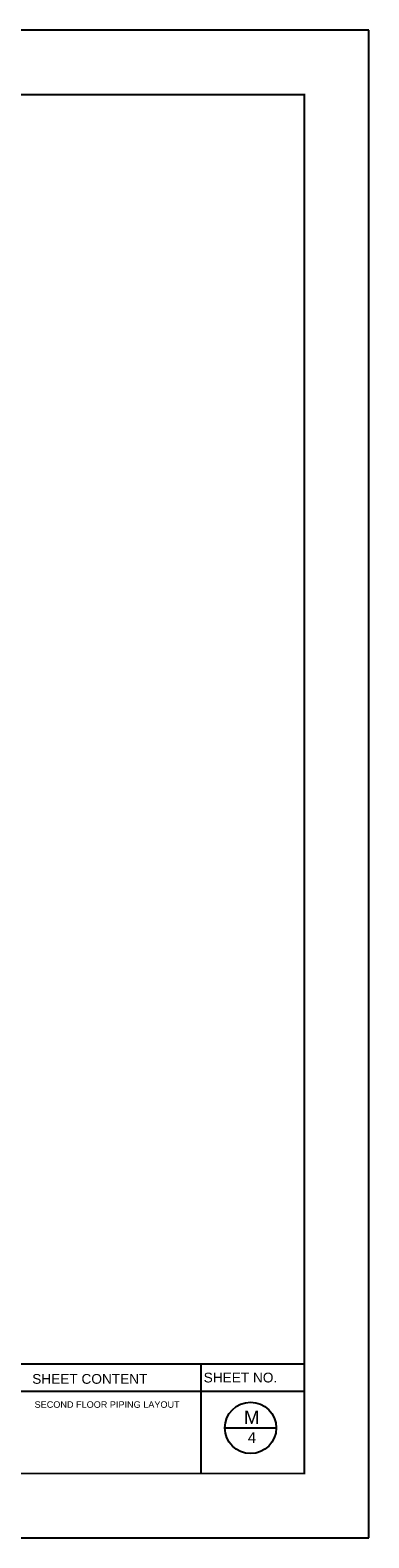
# Model space of a CAD drawing. Header units: millimetres. Extents: x 0 to 531, y -4 to 262.
# Tile 23 of 35: x 217 to 233, y 192 to 262. Entities that reach past the tile are written whole.
import ezdxf

# ---------------------------------------------------------------- set-up
doc = ezdxf.new("R2010")
doc.units = ezdxf.units.MM
for name, color, linetype in [('.1', 1, 'Continuous'), ('SHEET', 3, 'Continuous'), ('text', 7, 'Continuous')]:
    doc.layers.add(name, color=color, linetype=linetype)
doc.layers.add('WALL', color=4, linetype='Continuous', lineweight=30)
doc.styles.add('arial', font='arial.ttf')

msp = doc.modelspace()

# ---------------------------------------------------------------- linework, layer by layer
at = {"layer": '.1', "color": 0}
for p, q in [((232.666, 262.432), (133.39, 262.432)), ((232.666, 192.036), (232.666, 262.432)), ((133.39, 192.036), (232.666, 192.036))]:
    msp.add_line(p, q, dxfattribs=at)
at = {"layer": 'SHEET', "color": 1}
for p, q in [((139.407, 200.165), (229.657, 200.165)), ((224.821, 200.165), (224.821, 195.044)), ((207.661, 198.885), (218.421, 198.885)), ((215.06, 198.885), (229.657, 198.885)), ((225.941, 197.169), (228.342, 197.169))]:
    msp.add_line(p, q, dxfattribs=at)
msp.add_circle((227.142, 197.169), 1.2, dxfattribs=at)
at = {"layer": 'WALL', "color": 1, "linetype": 'Continuous', "const_width": 0.0853}
msp.add_lwpolyline([(139.407, 195.044), (229.657, 195.044), (229.657, 259.423), (139.407, 259.423)], close=True, dxfattribs=at)

# ---------------------------------------------------------------- texts
at = {"layer": 'SHEET', "color": 1, "style": 'arial'}
for s, height, p in [('M', 0.624, (226.832, 197.355)), ('4', 0.499, (227.013, 196.469))]:
    msp.add_text(s, height=height, dxfattribs=at).set_placement(p)
at = {"layer": 'text', "style": 'arial'}
for s, height, p in [('SHEET CONTENT', 0.45603, (216.948, 199.229)), ('SHEET NO.', 0.456, (224.955, 199.292)), ('SECOND FLOOR PIPING LAYOUT', 0.30402, (217.059, 198.108))]:
    msp.add_text(s, height=height, dxfattribs=at).set_placement(p)

doc.saveas('drawing.dxf')
